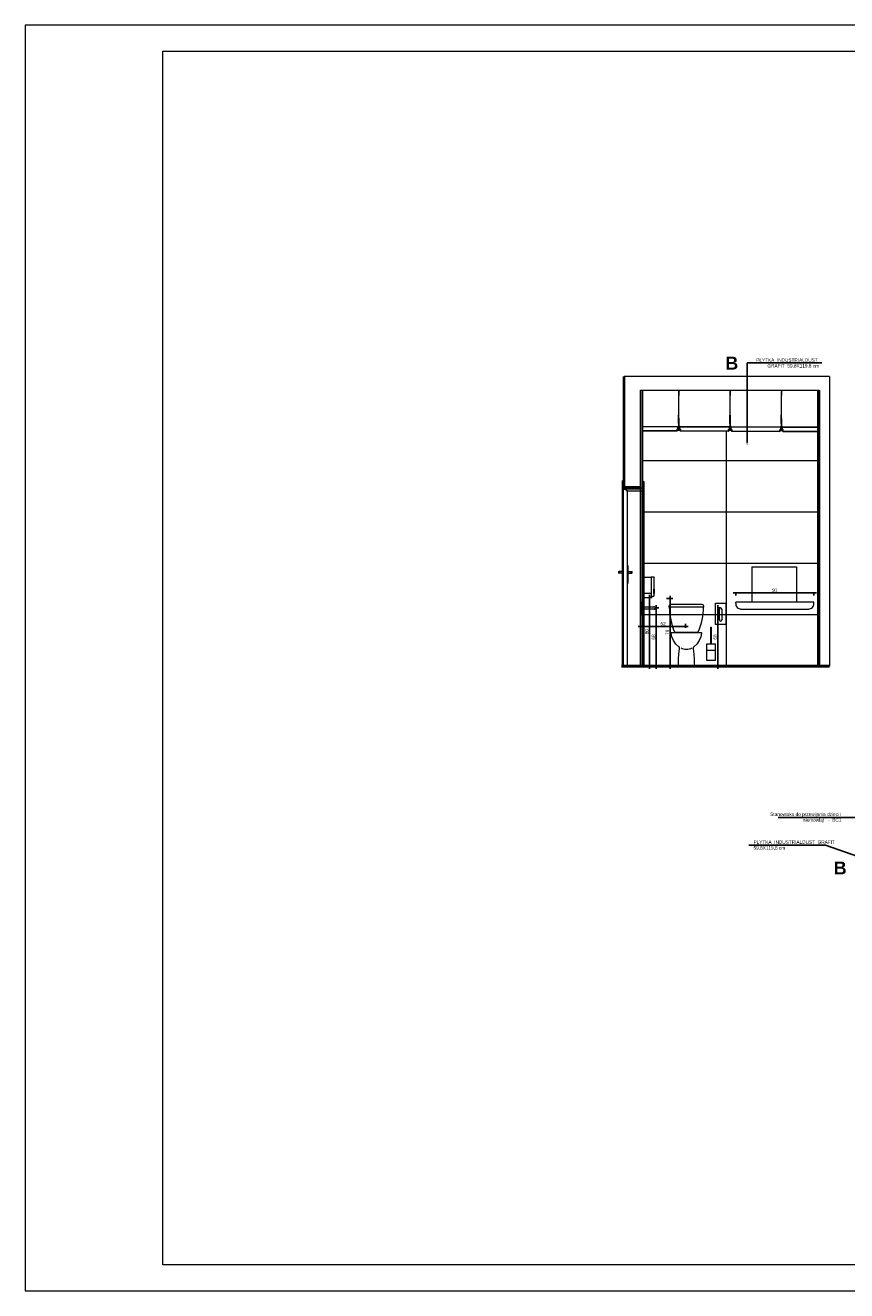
# Model space of a CAD drawing. Header units: millimetres. Extents: x -9038497 to 54128, y -10570064 to 59476.
# Tile 122 of 135: x 49790 to 50746, y 19837 to 21311. Entities that reach past the tile are written whole.
import ezdxf
from ezdxf import colors
from ezdxf.entities.mleader import LeaderData, LeaderLine
from ezdxf.math import Vec2, Vec3

# ---------------------------------------------------------------- set-up
doc = ezdxf.new("R2010")
doc.units = ezdxf.units.MM
doc.header["$LTSCALE"] = 0.8
doc.header["$PDMODE"] = 2
for name, color, linetype, lineweight in [('0 proj_drzwi', 4, 'Continuous', 0), ('0 proj_schody', 2, 'Continuous', 18), ('0 proj_widok widok widok', 7, 'Continuous', 0), ('0 proj_wyposażenie sanitarne', 40, 'Continuous', 18), ('0 proj_ściany konstrukcyjne', 1, 'Continuous', 30), ('M_SCIANA konstrukcyjna', 1, 'Continuous', 50), ('SCIANY', 1, 'Continuous', 30), ('sciany - mur', 1, 'Continuous', 30), ('tynk', 252, 'Continuous', 5), ('wieszaki suf.p.', 253, 'Continuous', 5), ('WYPOSAZENIE_SANITARNE', 2, 'Continuous', 20)]:
    doc.layers.add(name, color=color, linetype=linetype, lineweight=lineweight)
doc.layers.add('HATCH', color=4, linetype='Continuous', lineweight=9, plot=False)
doc.layers.add('strop podw.', color=3, linetype='Continuous')
doc.styles.get("Standard").update_dxf_attribs({"font": 'g12f13.shx', "width": 0.8, "height": 10})
doc.styles.add('WYMIAR-20', font='ARIALN.TTF', dxfattribs={"height": 4})
doc.styles.add('WYMIAR-50', font='ARIALN.TTF', dxfattribs={"height": 10})
doc.dimstyles.new('SKALA-20', dxfattribs={"dimscale": 2, "dimtxt": 2, "dimasz": 1, "dimexe": 1.5, "dimexo": 1.5, "dimgap": 0.6, "dimtad": 1, "dimdec": 1, "dimrnd": 0.5, "dimdsep": 46, "dimtxsty": 'WYMIAR-20', "dimblk": 'ARCHTICK', "dimcen": 1.2, "dimdle": 1.5, "dimclrd": 256, "dimclre": 256, "dimclrt": 256, "dimadec": 0, "dimazin": 0, "dimtfac": 0.5, "dimtdec": 1, "dimtix": 1, "dimtmove": 2, "dimatfit": 3, "dimfxl": 2, "dimfxlon": 1, "dimtolj": 1, "dimarcsym": 0})

# ---------------------------------------------------------------- blocks, each defined once
blk = doc.blocks.new('A$C604A1FD6')
at = {"color": 0, "ltscale": 60}
for p, q in [((0, 5), (0, 2)), ((1, 5), (1, 2)), ((60, 5), (60, 2))]:
    blk.add_line(p, q, dxfattribs=at)
blk.add_lwpolyline([(58, 2), (58, 0), (2, 0), (2, 2), (1, 2), (1, 5), (59, 5), (59, 2)], close=True, dxfattribs=at)
blk = doc.blocks.new('_ArchTick')
at = {"color": 0, "linetype": 'ByBlock', "const_width": 0.15}
blk.add_lwpolyline([(-0.5, -0.5), (0.5, 0.5)], dxfattribs=at)
blk = doc.blocks.new('*D2234')
at = {"layer": '0 proj_widok widok widok', "lineweight": -2, "transparency": 16777216}
for p, q in [((50711.2, 20650.2), (50614.2, 20650.2)), ((50617.2, 20650.2), (50617.2, 20647.2)), ((50708.2, 20650.2), (50708.2, 20647.2))]:
    blk.add_line(p, q, dxfattribs=at)
at = {"layer": 'Defpoints', "color": 0, "lineweight": 0, "transparency": 16777216}
for p in [(50617.2, 20652.8), (50708.2, 20652.8), (50617.2, 20650.2)]:
    blk.add_point(p, dxfattribs=at)
at = {"layer": '0 proj_widok widok widok', "lineweight": -2, "transparency": 16777216, "xscale": 2, "yscale": 2, "zscale": 2, "rotation": 180}
blk.add_blockref('_ArchTick', (50617.2, 20650.2), dxfattribs=at)
at = {"layer": '0 proj_widok widok widok', "lineweight": -2, "transparency": 16777216, "xscale": 2, "yscale": 2, "zscale": 2}
blk.add_blockref('_ArchTick', (50708.2, 20650.2), dxfattribs=at)
at = {"layer": '0 proj_widok widok widok', "lineweight": 0, "transparency": 16777216, "insert": (50662.7, 20653.4), "char_height": 4, "attachment_point": 5, "style": 'WYMIAR-20'}
blk.add_mtext('\\A1;91', dxfattribs=at)
blk = doc.blocks.new('novawc front')
at = {"layer": '0 proj_wyposażenie sanitarne'}
for points in [[(2794.9, 1629.7), (2813, 1629.7), (2814, 1629.5), (2814.6, 1628.8), (2814.9, 1627.7), (2814.9, 1626.4), (2794.9, 1626.4), (2774.9, 1626.4), (2775, 1627.7), (2775.3, 1628.8), (2775.9, 1629.5), (2776.9, 1629.7), (2794.9, 1629.7)], [(2794.9, 1557.7), (2785.4, 1557.7), (2785.7, 1561.4), (2785.9, 1566), (2786.3, 1571.6), (2787.1, 1577.8), (2787.1, 1578.9), (2786.8, 1579.5), (2786.5, 1580), (2786.1, 1580.3), (2782.8, 1583.4), (2779.9, 1587.4), (2778, 1591.8), (2777.2, 1596.1), (2777.4, 1596.6), (2777.7, 1596.7), (2794.9, 1596.7), (2812.1, 1596.7), (2812.6, 1596.6), (2812.7, 1596.1), (2811.9, 1591.8), (2810, 1587.4), (2807.1, 1583.4), (2803.8, 1580.3), (2803.4, 1580), (2803.1, 1579.5), (2802.8, 1578.9), (2802.8, 1577.8), (2803.6, 1571.6), (2804, 1566), (2804.2, 1561.4), (2804.5, 1557.7), (2794.9, 1557.7)]]:
    blk.add_lwpolyline(points, close=True, dxfattribs=at)
for points in [[(2781, 1597.4), (2794.9, 1597.4), (2808.9, 1597.4)], [(2784, 1597.4), (2784, 1596.7)], [(2806, 1597.4), (2806, 1596.7)], [(2801.2, 1578.7), (2799.8, 1578), (2798.2, 1577.5), (2796.6, 1577.2), (2794.9, 1577.1), (2793.3, 1577.2), (2791.7, 1577.5), (2790.1, 1578), (2788.7, 1578.7)]]:
    blk.add_lwpolyline(points, dxfattribs=at)
at = {"layer": '0 proj_wyposażenie sanitarne', "linetype": 'Continuous'}
for centre, start, end in [((2852.7, 1627.6), 180.8626, 202.8109), ((2737.2, 1627.6), 337.1891, 359.1374)]:
    blk.add_arc(centre, 77.7, start, end, dxfattribs=at)
blk = doc.blocks.new('*D2235')
at = {"layer": '0 proj_widok widok widok', "lineweight": -2, "transparency": 16777216}
for p, q in [((50503.7, 20611), (50561.7, 20611)), ((50506.7, 20609.5), (50506.7, 20614)), ((50558.7, 20609.5), (50558.7, 20614))]:
    blk.add_line(p, q, dxfattribs=at)
at = {"layer": 'Defpoints', "color": 0, "lineweight": 0, "transparency": 16777216}
for p in [(50506.7, 20606.5), (50558.7, 20611), (50558.7, 20606.5)]:
    blk.add_point(p, dxfattribs=at)
at = {"layer": '0 proj_widok widok widok', "lineweight": -2, "transparency": 16777216, "xscale": 2, "yscale": 2, "zscale": 2, "rotation": 180}
blk.add_blockref('_ArchTick', (50506.7, 20611), dxfattribs=at)
at = {"layer": '0 proj_widok widok widok', "lineweight": -2, "transparency": 16777216, "xscale": 2, "yscale": 2, "zscale": 2}
blk.add_blockref('_ArchTick', (50558.7, 20611), dxfattribs=at)
at = {"layer": '0 proj_widok widok widok', "lineweight": 0, "transparency": 16777216, "insert": (50532.7, 20614.3), "char_height": 4, "attachment_point": 5, "style": 'WYMIAR-20'}
blk.add_mtext('\\A1;52', dxfattribs=at)
blk = doc.blocks.new('*D2236')
at = {"layer": '0 proj_widok widok widok', "lineweight": -2, "transparency": 16777216}
for p, q in [((50536.8, 20643.8), (50543.8, 20643.8)), ((50540.8, 20561.8), (50540.8, 20646.8)), ((50536.8, 20564.8), (50543.8, 20564.8))]:
    blk.add_line(p, q, dxfattribs=at)
at = {"layer": 'Defpoints', "color": 0, "lineweight": 0, "transparency": 16777216}
for p in [(50530, 20643.8), (50540.8, 20643.8), (50530, 20564.8)]:
    blk.add_point(p, dxfattribs=at)
at = {"layer": '0 proj_widok widok widok', "lineweight": -2, "transparency": 16777216, "xscale": 2, "yscale": 2, "zscale": 2}
for p, rotation in [((50540.8, 20643.8), 90), ((50540.8, 20564.8), 270)]:
    blk.add_blockref('_ArchTick', p, dxfattribs=dict(at, rotation=rotation))
at = {"layer": '0 proj_widok widok widok', "lineweight": 0, "transparency": 16777216, "insert": (50537.6, 20604.3), "char_height": 4, "attachment_point": 5, "rotation": 90, "style": 'WYMIAR-20'}
blk.add_mtext('\\A1;79', dxfattribs=at)
blk = doc.blocks.new('klam lewa')
at = {"layer": '0 proj_drzwi'}
for p, q in [((-8431.2, 26538.8), (-8435.8, 26538.8)), ((-8431.2, 26536.9), (-8435.8, 26536.9)), ((-8434.7, 26536.9), (-8434.7, 26538.8)), ((-8431.2, 26524.9), (-8431.2, 26545.9)), ((-8431.2, 26545.9), (-8430.7, 26545.9)), ((-8430.7, 26524.9), (-8431.2, 26524.9))]:
    blk.add_line(p, q, dxfattribs=at)
blk.add_arc((-8434.9, 26537.9), 1.3, 132.6475, 226.9891, dxfattribs=at)
blk = doc.blocks.new('klam prawa')
at = {"layer": '0 proj_drzwi'}
for p, q in [((-8425.7, 26545.9), (-8425.2, 26545.9)), ((-8425.2, 26545.9), (-8425.2, 26524.9)), ((-8425.2, 26538.8), (-8420.6, 26538.8)), ((-8425.2, 26536.9), (-8420.6, 26536.9)), ((-8421.7, 26538.8), (-8421.7, 26536.9)), ((-8425.2, 26524.9), (-8425.7, 26524.9))]:
    blk.add_line(p, q, dxfattribs=at)
blk.add_arc((-8421.5, 26537.9), 1.3, 313.0109, 47.3525, dxfattribs=at)
blk = doc.blocks.new('poj na papier tiol rz')
at = {"layer": '0 proj_wyposażenie sanitarne', "lineweight": 0}
for p, q in [((-2459.8, 1876.2), (-2459.8, 1853)), ((-2451.3, 1876.2), (-2459.8, 1876.2)), ((-2451.3, 1876.8), (-2448.3, 1876.8)), ((-2451.3, 1876.8), (-2451.3, 1854.2)), ((-2448.3, 1876.8), (-2448.3, 1854.2)), ((-2459.8, 1857.9), (-2451.3, 1857.9)), ((-2459.8, 1853), (-2451.3, 1853)), ((-2451.3, 1854.2), (-2448.4, 1854.2)), ((-2451.3, 1854.2), (-2451.3, 1853))]:
    blk.add_line(p, q, dxfattribs=at)
blk.add_lwpolyline([(-2448.3, 1862.7), (-2447.8, 1862.7), (-2447.8, 1857.6), (-2448.3, 1857.6)], close=True, dxfattribs=at)
blk = doc.blocks.new('*D2237')
at = {"layer": '0 proj_widok widok widok', "lineweight": -2, "transparency": 16777216}
for p, q in [((50516.3, 20644.9), (50519.9, 20644.9)), ((50516.9, 20561.9), (50516.9, 20647.9)), ((50516.3, 20564.9), (50519.9, 20564.9))]:
    blk.add_line(p, q, dxfattribs=at)
at = {"layer": 'Defpoints', "color": 0, "lineweight": 0, "transparency": 16777216}
for p in [(50513.3, 20644.9), (50516.9, 20644.9), (50513.3, 20564.9)]:
    blk.add_point(p, dxfattribs=at)
at = {"layer": '0 proj_widok widok widok', "lineweight": -2, "transparency": 16777216, "xscale": 2, "yscale": 2, "zscale": 2}
for p, rotation in [((50516.9, 20644.9), 90), ((50516.9, 20564.9), 270)]:
    blk.add_blockref('_ArchTick', p, dxfattribs=dict(at, rotation=rotation))
at = {"layer": '0 proj_widok widok widok', "lineweight": 0, "transparency": 16777216, "insert": (50513.7, 20604.9), "char_height": 4, "attachment_point": 5, "rotation": 90, "style": 'WYMIAR-20'}
blk.add_mtext('\\A1;80', dxfattribs=at)
blk = doc.blocks.new('*D2238')
at = {"layer": '0 proj_widok widok widok', "lineweight": -2, "transparency": 16777216}
for p, q in [((50524.7, 20561.8), (50524.7, 20635.8)), ((50524.7, 20632.8), (50527.7, 20632.8)), ((50524.7, 20564.8), (50527.7, 20564.8))]:
    blk.add_line(p, q, dxfattribs=at)
at = {"layer": 'Defpoints', "color": 0, "lineweight": 0, "transparency": 16777216}
for p in [(50523.8, 20632.8), (50524.7, 20632.8), (50523.8, 20564.8)]:
    blk.add_point(p, dxfattribs=at)
at = {"layer": '0 proj_widok widok widok', "lineweight": -2, "transparency": 16777216, "xscale": 2, "yscale": 2, "zscale": 2}
for p, rotation in [((50524.7, 20632.8), 90), ((50524.7, 20564.8), 270)]:
    blk.add_blockref('_ArchTick', p, dxfattribs=dict(at, rotation=rotation))
at = {"layer": '0 proj_widok widok widok', "lineweight": 0, "transparency": 16777216, "insert": (50521.5, 20598.8), "char_height": 4, "attachment_point": 5, "rotation": 90, "style": 'WYMIAR-20'}
blk.add_mtext('\\A1;68', dxfattribs=at)
blk = doc.blocks.new('*D2239')
at = {"layer": '0 proj_widok widok widok', "lineweight": -2, "transparency": 16777216}
for p, q in [((50596.4, 20561.8), (50596.4, 20635.8)), ((50596.4, 20632.8), (50599.4, 20632.8)), ((50596.4, 20564.8), (50599.4, 20564.8))]:
    blk.add_line(p, q, dxfattribs=at)
at = {"layer": 'Defpoints', "color": 0, "lineweight": 0, "transparency": 16777216}
for p in [(50595.4, 20632.8), (50596.4, 20632.8), (50595.4, 20564.8)]:
    blk.add_point(p, dxfattribs=at)
at = {"layer": '0 proj_widok widok widok', "lineweight": -2, "transparency": 16777216, "xscale": 2, "yscale": 2, "zscale": 2}
for p, rotation in [((50596.4, 20632.8), 90), ((50596.4, 20564.8), 270)]:
    blk.add_blockref('_ArchTick', p, dxfattribs=dict(at, rotation=rotation))
at = {"layer": '0 proj_widok widok widok', "lineweight": 0, "transparency": 16777216, "insert": (50593.1, 20598.8), "char_height": 4, "attachment_point": 5, "rotation": 90, "style": 'WYMIAR-20'}
blk.add_mtext('\\A1;68', dxfattribs=at)
blk = doc.blocks.new('szczotka wc fr')
at = {"layer": '0 proj_wyposażenie sanitarne', "lineweight": 0}
for p, q in [((-2558, 1917.4), (-2557, 1917.4)), ((-2558, 1897.9), (-2558, 1917.4)), ((-2557, 1897.9), (-2557, 1917.4)), ((-2562.5, 1878.4), (-2562.5, 1897.9)), ((-2562.5, 1897.9), (-2552.5, 1897.9)), ((-2562.5, 1890.6), (-2552.5, 1890.6)), ((-2552.5, 1878.4), (-2552.5, 1897.9)), ((-2552.5, 1878.4), (-2562.5, 1878.4))]:
    blk.add_line(p, q, dxfattribs=at)

msp = doc.modelspace()

# ---------------------------------------------------------------- linework, layer by layer
at = {"color": 1, "lineweight": 0, "ltscale": 40}
for p, q in [((50726.45, 20902.36), (50487.51, 20902.36)), ((50506.45, 20886.16), (50714.45, 20886.16))]:
    msp.add_line(p, q, dxfattribs=at)
at = {"color": 0, "ltscale": 60}
for p, q in [((50549.89, 20843.8), (50549.87, 20840.8)), ((50550.89, 20843.8), (50550.87, 20840.8)), ((50610.64, 20843.55), (50610.65, 20840.55)), ((50670.19, 20843.31), (50670.17, 20840.31)), ((50670.37, 20843.31), (50670.38, 20840.31))]:
    msp.add_line(p, q, dxfattribs=at)
at = {"layer": '0 proj_drzwi', "lineweight": 0}
for p, q in [((50486.14, 20780.17), (50484.69, 20780.17)), ((50486.28, 20771.13), (50489.63, 20771.13)), ((50488.07, 20772.58), (50488.07, 20771.13)), ((50488.07, 20772.58), (50508.68, 20772.58)), ((50489.63, 20771.13), (50489.63, 20769.13)), ((50491.13, 20769.13), (50489.63, 20769.13)), ((50490.55, 20772.58), (50495.55, 20772.58)), ((50491.16, 20769.22), (50508.67, 20769.22)), ((50508.7, 20780.13), (50510.15, 20780.13))]:
    msp.add_line(p, q, dxfattribs=at)
at = {"layer": '0 proj_drzwi'}
for p, q in [((50484.83, 20780.16), (50484.83, 20564.76)), ((50486.28, 20780.16), (50486.28, 20564.74)), ((50491.13, 20564.74), (50491.13, 20769.13)), ((50508.7, 20780.13), (50508.7, 20564.74)), ((50510.15, 20780.13), (50510.15, 20564.74))]:
    msp.add_line(p, q, dxfattribs=at)
at = {"layer": '0 proj_schody'}
for p, q in [((50636.1, 20680.4), (50688.1, 20680.4)), ((50636.1, 20680.4), (50636.1, 20639.4)), ((50688.1, 20680.4), (50688.1, 20639.4)), ((50508.56, 20624.3), (50508.56, 20639.7)), ((50508.56, 20639.67), (50509.56, 20639.67)), ((50509.56, 20639.67), (50509.56, 20624.3)), ((50708.27, 20639.4), (50617.18, 20639.4)), ((50617.18, 20638.05), (50617.18, 20639.4)), ((50708.23, 20637.11), (50708.23, 20639.4)), ((50509.56, 20624.3), (50508.56, 20624.3)), ((50509.56, 20634.08), (50522.03, 20634.08)), ((50522.08, 20631.08), (50509.56, 20631.08)), ((50598.18, 20618.82), (50598.18, 20631.12)), ((50601.18, 20631.08), (50601.18, 20618.87)), ((50622.91, 20631.4), (50702.36, 20631.4))]:
    msp.add_line(p, q, dxfattribs=at)
for centre, radius, start, end in [((50623.35, 20637.58), 6.19, 175.07418, 272.85911), ((50702.06, 20637.58), 6.19, 267.14089, 4.32865), ((50521.98, 20632.57), 1.5, 266.16685, 92.02754), ((50599.67, 20631.02), 1.5, 357.97246, 183.83315), ((50599.67, 20618.92), 1.5, 176.16685, 2.02754)]:
    msp.add_arc(centre, radius, start, end, dxfattribs=at)
at = {"layer": '0 proj_widok widok widok', "lineweight": 0}
for p, q in [((50606.04, 20838.92), (50606.04, 20564.74)), ((50508.53, 20804.43), (50712.45, 20804.43)), ((50508.53, 20744.63), (50712.45, 20744.63)), ((50508.53, 20684.83), (50712.45, 20684.83)), ((50508.53, 20625.03), (50712.45, 20625.03))]:
    msp.add_line(p, q, dxfattribs=at)
for points in [[(49790.27, 19837.34), (51890.27, 19837.34), (51890.27, 21311.34), (49790.27, 21311.34)], [(49950.27, 21281.34), (51860.27, 21281.34), (51860.27, 19867.34), (49950.27, 19867.34)]]:
    msp.add_lwpolyline(points, close=True, dxfattribs=at)
at = {"layer": '0 proj_ściany konstrukcyjne', "lineweight": 60}
msp.add_line((50507.03, 20772.58), (50488.08, 20772.58), dxfattribs=at)
at = {"layer": 'HATCH', "color": 252}
msp.add_lwpolyline([(49790.27, 19837.34), (51890.27, 19837.34), (51890.27, 21311.34), (49790.27, 21311.34)], close=True, dxfattribs=at)
at = {"layer": 'M_SCIANA konstrukcyjna'}
msp.add_line((50484.19, 20564.74), (50726.45, 20564.74), dxfattribs=at)
at = {"layer": 'SCIANY', "ltscale": 40}
for p, q in [((50487.51, 20902.36), (50487.51, 20771.13)), ((50506.45, 20886.16), (50506.45, 20564.74)), ((50714.45, 20886.16), (50714.45, 20564.74))]:
    msp.add_line(p, q, dxfattribs=at)
at = {"layer": 'sciany - mur', "lineweight": 0, "ltscale": 40}
msp.add_line((50726.45, 20902.36), (50726.45, 20564.74), dxfattribs=at)
at = {"layer": 'strop podw.', "ltscale": 60}
for points in [[(50508.53, 20838.97), (50548.87, 20838.8), (50548.87, 20840.8), (50549.87, 20840.8), (50549.89, 20843.8), (50508.53, 20843.97)], [(50712.45, 20843.14), (50671.19, 20843.31), (50671.17, 20840.31), (50672.17, 20840.3), (50672.16, 20838.3), (50712.45, 20838.14)]]:
    msp.add_lwpolyline(points, dxfattribs=at)
at = {"layer": 'tynk', "lineweight": 0, "ltscale": 40}
for p, q in [((50486.36, 20902.44), (50486.17, 20564.74)), ((50508.74, 20886.13), (50508.56, 20564.7)), ((50712.45, 20886.16), (50712.45, 20564.74))]:
    msp.add_line(p, q, dxfattribs=at)
at = {"layer": 'wieszaki suf.p.'}
for p, q in [((50550.85, 20845.7), (50550.97, 20885.03)), ((50610.66, 20845.7), (50610.79, 20884.82)), ((50670.39, 20845.46), (50670.52, 20884.58)), ((50550.87, 20853.69), (50550.85, 20845.7)), ((50610.69, 20853.69), (50610.66, 20845.7)), ((50670.42, 20853.46), (50670.39, 20845.46))]:
    msp.add_line(p, q, dxfattribs=at)
at = {"layer": 'wieszaki suf.p.', "linetype": 'Continuous'}
for p, q in [((50550.67, 20847.6), (50550.71, 20857.31)), ((50551.07, 20847.59), (50551.11, 20857.31)), ((50610.49, 20847.6), (50610.53, 20857.31)), ((50610.89, 20847.59), (50610.93, 20857.31)), ((50670.22, 20847.36), (50670.25, 20857.08)), ((50670.62, 20847.36), (50670.65, 20857.08))]:
    msp.add_line(p, q, dxfattribs=at)
at = {"layer": 'wieszaki suf.p.'}
for points in [[(50550.89, 20880.06), (50551.09, 20880.06), (50551.11, 20885.86), (50552.01, 20885.86), (50552.01, 20886.06), (50550.01, 20886.06), (50550.01, 20885.86), (50550.91, 20885.86)], [(50610.71, 20880.02), (50610.91, 20880.02), (50610.93, 20885.82), (50611.83, 20885.81), (50611.83, 20886.01), (50609.83, 20886.02), (50609.83, 20885.82), (50610.73, 20885.82)], [(50670.51, 20880.09), (50670.71, 20880.09), (50670.73, 20885.89), (50671.63, 20885.89), (50671.63, 20886.09), (50669.63, 20886.1), (50669.63, 20885.9), (50670.53, 20885.89)]]:
    msp.add_lwpolyline(points, close=True, dxfattribs=at)
for points in [[(50551.45, 20844.78), (50551.22, 20844.78), (50551.21, 20842.53, -0.3097473), (50550.46, 20842.53), (50550.47, 20844.78), (50550.24, 20844.78), (50550.22, 20840.99, -0.0501991), (50550.19, 20840.5, -0.4627291), (50549.88, 20840.43), (50549.53, 20840.74, 0.5914466), (50549.37, 20840.67), (50549.36, 20839.76, 0.3364756), (50549.5, 20839.62), (50549.78, 20839.62), (50549.78, 20839.82), (50550.44, 20839.82), (50550.44, 20839.62), (50551.21, 20839.62), (50551.21, 20839.81), (50551.87, 20839.81), (50551.87, 20839.62), (50552.15, 20839.62, 0.3364756), (50552.29, 20839.75), (50552.29, 20840.66, 0.5914466), (50552.12, 20840.73), (50551.77, 20840.42, -0.4627291), (50551.47, 20840.49, -0.0501991), (50551.44, 20840.98)], [(50551.22, 20844.78), (50551.22, 20845.53, 0.4406767), (50550.47, 20845.53), (50550.46, 20842.53, 0.3097473), (50551.21, 20842.53)], [(50611.27, 20844.78), (50611.04, 20844.78), (50611.03, 20842.53, -0.3097473), (50610.28, 20842.53), (50610.29, 20844.78), (50610.05, 20844.78), (50610.04, 20840.99, -0.0501991), (50610.01, 20840.5, -0.4627291), (50609.7, 20840.43), (50609.35, 20840.74, 0.5914466), (50609.18, 20840.67), (50609.18, 20839.76, 0.3364756), (50609.32, 20839.62), (50609.6, 20839.62), (50609.6, 20839.82), (50610.26, 20839.82), (50610.26, 20839.62), (50611.03, 20839.62), (50611.03, 20839.81), (50611.69, 20839.81), (50611.69, 20839.62), (50611.97, 20839.62, 0.3364756), (50612.11, 20839.75), (50612.11, 20840.66, 0.5914466), (50611.94, 20840.73), (50611.59, 20840.42, -0.4627291), (50611.29, 20840.49, -0.0501991), (50611.26, 20840.98)], [(50611.04, 20844.78), (50611.04, 20845.53, 0.4406767), (50610.29, 20845.53), (50610.28, 20842.53, 0.3097473), (50611.03, 20842.53)], [(50670.99, 20844.54), (50670.76, 20844.54), (50670.76, 20842.29, -0.3097473), (50670, 20842.3), (50670.01, 20844.54), (50669.78, 20844.55), (50669.77, 20840.75, -0.0501991), (50669.73, 20840.26, -0.4627291), (50669.43, 20840.2), (50669.08, 20840.5, 0.5914466), (50668.91, 20840.44), (50668.91, 20839.53, 0.3364756), (50669.05, 20839.39), (50669.32, 20839.39), (50669.32, 20839.59), (50669.99, 20839.58), (50669.98, 20839.39), (50670.75, 20839.39), (50670.75, 20839.58), (50671.42, 20839.58), (50671.42, 20839.38), (50671.69, 20839.38, 0.3364756), (50671.83, 20839.52), (50671.84, 20840.42, 0.5914466), (50671.67, 20840.49), (50671.31, 20840.19, -0.4627291), (50671.01, 20840.26, -0.0501991), (50670.98, 20840.75)], [(50670.76, 20844.54), (50670.77, 20845.3, 0.4406767), (50670.01, 20845.3), (50670, 20842.3, 0.3097473), (50670.76, 20842.29)]]:
    msp.add_lwpolyline(points, format="xyb", close=True, dxfattribs=at)
at = {"layer": 'WYPOSAZENIE_SANITARNE'}
for p, q in [((50593.69, 20638.21), (50605.69, 20638.21)), ((50593.69, 20613.21), (50593.69, 20638.21)), ((50605.69, 20638.21), (50605.69, 20613.21)), ((50605.69, 20613.21), (50593.69, 20613.21))]:
    msp.add_line(p, q, dxfattribs=at)

# ---------------------------------------------------------------- block references
at = {"layer": '0 proj_widok widok widok'}
for name in ['klam lewa', 'klam prawa']:
    msp.add_blockref(name, (58916.84, -5863.78), dxfattribs=at)
at = {"layer": '0 proj_widok widok widok', "lineweight": 0}
for name, p in [('poj na papier tiol rz', (52970.14, 18792)), ('szczotka wc fr', (53146.19, 18692.97))]:
    msp.add_blockref(name, p, dxfattribs=at)
at = {"layer": 'strop podw.', "ltscale": 60, "xscale": -1, "rotation": 359.7629347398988}
for p in [(50610.85, 20838.55), (50670.58, 20838.31)]:
    msp.add_blockref('A$C604A1FD6', p, dxfattribs=at)
at = {"layer": 'WYPOSAZENIE_SANITARNE'}
msp.add_blockref('novawc front', (47764.82, 19007.21), dxfattribs=at)

# ---------------------------------------------------------------- texts
at = {"layer": '0 proj_widok widok widok', "lineweight": 0}
for s, width, gutter_width, insert, char_height, attachment_point, style in [('{\\fArial Unicode MS|b1|i0|c238|p34;B}', 21.4671, 50, (50605.1, 20925.27), 15, 1, 'WYMIAR-50'), ('PŁYTKA  INDUSTRIALDUST  GRAFIT  59,8X119,8 cm  ', 78.8002, 20, (50714.17, 20923.38), 4, 3, 'WYMIAR-20'), ('Stanowisko do przewijania dzieci i \\Pniemowląt   -  BC1 ', 78.8002, 20, (50740.21, 20394.32), 4, 3, 'WYMIAR-20'), ('PŁYTKA  INDUSTRIALDUST  GRAFIT  59,8X119,8 cm  ', 88.0267, 20, (50637.9, 20361.86), 4, 1, 'WYMIAR-20'), ('{\\fArial Unicode MS|b1|i0|c238|p34;B}', 21.4671, 50, (50731.18, 20337.23), 15, 1, 'WYMIAR-50')]:
    msp.add_mtext_dynamic_manual_height_columns(s, width=width, gutter_width=gutter_width, heights=[0], dxfattribs=dict(at, insert=insert, char_height=char_height, attachment_point=attachment_point, style=style))

# ---------------------------------------------------------------- dimensions: what is measured, and where the dimension line sits
for p1, p2, distance, picture, middle in [((50708.18, 20652.76), (50617.18, 20652.76), 2.61, '*D2234', (50662.68, 20653.4)), ((50513.32, 20564.94), (50513.32, 20644.94), -3.6, '*D2237', (50513.68, 20604.94)), ((50529.96, 20564.8), (50529.96, 20643.8), -10.84, '*D2236', (50537.55, 20604.3)), ((50523.8, 20564.78), (50523.8, 20632.78), -0.94, '*D2238', (50521.5, 20598.78)), ((50595.42, 20564.78), (50595.42, 20632.78), -0.94, '*D2239', (50593.12, 20598.78)), ((50506.66, 20606.55), (50558.66, 20606.55), 4.5, '*D2235', (50532.66, 20614.28))]:
    dim = msp.add_aligned_dim(p1=p1, p2=p2, distance=distance, dimstyle='SKALA-20', dxfattribs=at)
    dim.commit()
    dim.dimension.update_dxf_attribs({"geometry": picture, "text_midpoint": middle})

# ---------------------------------------------------------------- leaders
ml = msp.add_multileader_mtext('Standard', dxfattribs=at)
ml.set_content('', color=256)
ml.set_leader_properties()
ml.build(insert=Vec2(0, 0))
ml.multileader.update_dxf_attribs({"text_right_attachment_type": 6, "dogleg_length": 0.36})
ctx = ml.context
ctx.base_point, ctx.plane_origin = Vec3(50717.46, 20918.02), Vec3(50620.1, 20947.24)
ctx.right_attachment = 6
notes = []
notes.append((ctx, [(0, (1, 1, 0), (50630.39, 20918.02), (1, 0), 87.07, [(0, [(50630.4, 20821.5)], 0, [])])]))
ctx.mtext.insert, ctx.mtext.flow_direction = Vec3(50719.46, 20920.02), 5
ml = msp.add_multileader_mtext('Standard', dxfattribs=at)
ml.set_content('', color=256)
ml.set_leader_properties()
ml.build(insert=Vec2(0, 0))
ml.multileader.update_dxf_attribs({"text_right_attachment_type": 6, "dogleg_length": 0.36})
ctx = ml.context
ctx.base_point, ctx.plane_origin = Vec3(50664.74, 20390.58), Vec3(50768.21, 20388.58)
ctx.right_attachment, ctx.text_align_type = 6, 2
notes.append((ctx, [(0, (1, 1, 0), (50669.1, 20388.58), (-1, 0), 0.36, [(0, [(50768.21, 20388.58)], 0, [])])]))
ctx.mtext.insert, ctx.mtext.alignment, ctx.mtext.flow_direction = Vec3(50666.74, 20392.58), 3, 5
ml = msp.add_multileader_mtext('Standard', dxfattribs=at)
ml.set_content('', color=256)
ml.set_leader_properties()
ml.build(insert=Vec2(0, 0))
ml.multileader.update_dxf_attribs({"text_right_attachment_type": 6, "dogleg_length": 0.36})
ctx = ml.context
ctx.base_point, ctx.plane_origin = Vec3(50630.61, 20358.5), Vec3(50731.97, 20385.72)
ctx.right_attachment, ctx.text_align_type = 6, 2
notes.append((ctx, [(0, (1, 1, 0), (50721.68, 20356.5), (-1, 0), 87.07, [(0, [(50762.94, 20341.92)], 0, [])])]))
ctx.mtext.insert, ctx.mtext.alignment, ctx.mtext.flow_direction = Vec3(50632.61, 20360.5), 3, 5
for ctx, leaders in notes:
    for number, flags, end, landing, length, lines in leaders:
        leader = LeaderData()
        leader.index, (leader.has_last_leader_line, leader.has_dogleg_vector, leader.attachment_direction) = number, flags
        leader.last_leader_point, leader.dogleg_vector, leader.dogleg_length = Vec3(end), Vec3(landing), length
        for number, points, colour, breaks in lines:
            line = LeaderLine()
            line.index, line.vertices, line.color, line.breaks = number, Vec3.list(points), colors.encode_raw_color(colour), breaks
            leader.lines.append(line)
        ctx.leaders.append(leader)

doc.saveas('drawing.dxf')
